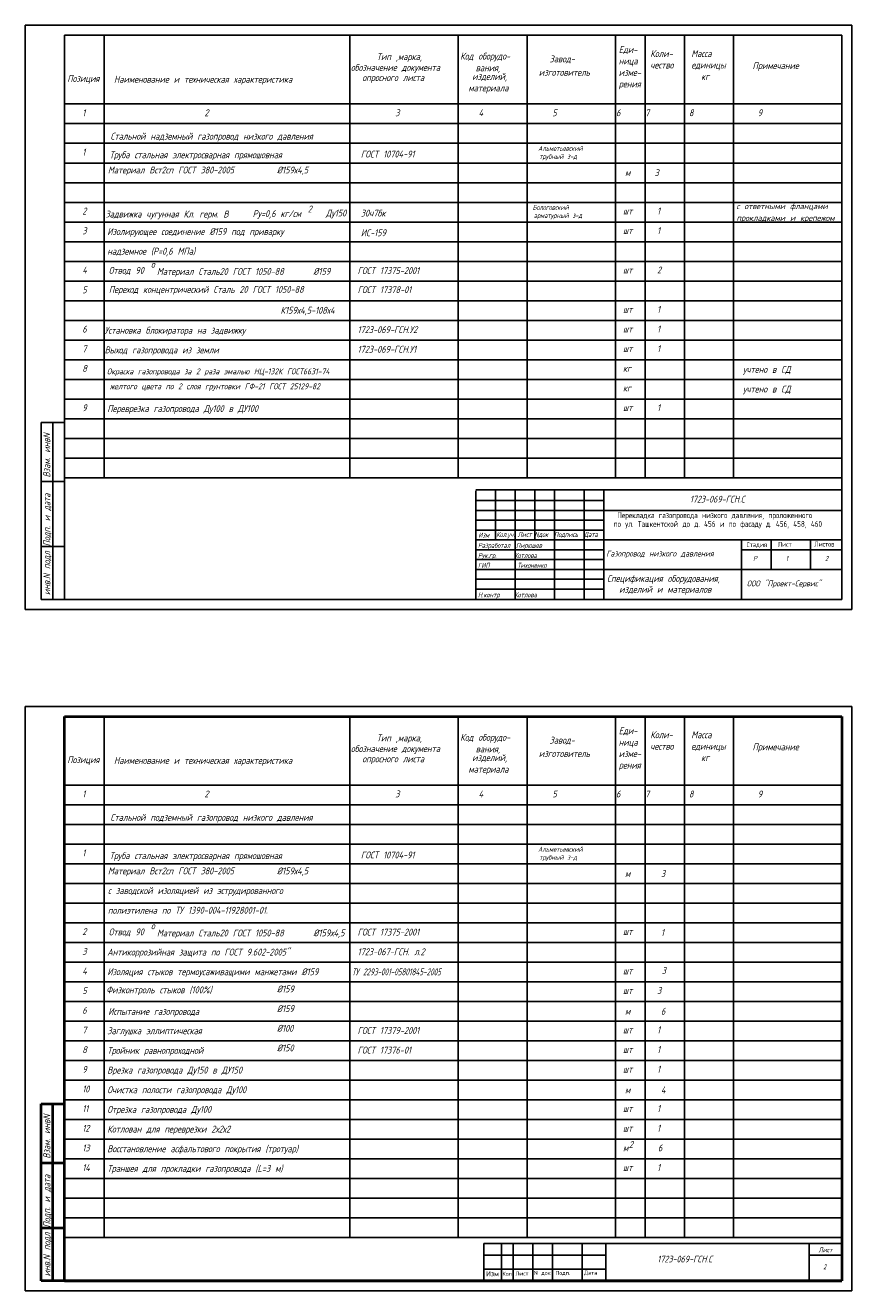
# Model space of a CAD drawing. Header units: millimetres. Extents: x 4326 to 6216, y -75 to 569.
# Tile 3 of 3: x 5796 to 6216, y -75 to 569. Entities that reach past the tile are written whole.
import ezdxf

# ---------------------------------------------------------------- set-up
doc = ezdxf.new("R2010")
doc.units = ezdxf.units.MM
doc.layers.add('G', color=3, linetype='Continuous')
doc.layers.add('temp', color=7, linetype='Continuous')
doc.styles.get("Standard").update_dxf_attribs({"font": 'txt.shx', "width": 0.75, "oblique": 15, "height": 3.5})
doc.styles.add('style2', font='simplex.shx', dxfattribs={"width": 0.75, "oblique": 15, "height": 3.5})

msp = doc.modelspace()

# ---------------------------------------------------------------- linework, layer by layer
for p, q in [((5795.98, 271.74), (5795.98, 568.74)), ((5795.98, 568.74), (6215.98, 568.74)), ((6215.98, 568.74), (6215.98, 271.74)), ((5815.98, 276.74), (5815.98, 563.74)), ((5815.98, 563.74), (6210.98, 563.74)), ((5835.98, 338.74), (5835.98, 563.74)), ((5960.98, 338.74), (5960.98, 563.74)), ((6015.98, 338.74), (6015.98, 563.74)), ((6050.98, 338.74), (6050.98, 563.74)), ((6095.98, 338.74), (6095.98, 563.74)), ((6110.98, 338.74), (6110.98, 563.74)), ((6130.98, 338.74), (6130.98, 563.74)), ((6155.98, 338.74), (6155.98, 563.74)), ((6210.98, 563.74), (6210.98, 276.74)), ((5815.98, 528.74), (6210.98, 528.74)), ((5815.98, 518.74), (6210.98, 518.74)), ((5815.98, 508.74), (6210.98, 508.74)), ((5815.98, 498.74), (6210.98, 498.74)), ((5815.98, 488.74), (6210.98, 488.74)), ((5815.98, 478.74), (6210.98, 478.74)), ((5815.98, 468.74), (6210.98, 468.74)), ((5815.98, 458.74), (6210.98, 458.74)), ((5815.98, 448.74), (6210.98, 448.74)), ((5815.98, 438.74), (6210.98, 438.74)), ((5815.98, 428.74), (6210.98, 428.74)), ((5815.98, 418.74), (6210.98, 418.74)), ((5815.98, 408.74), (6210.98, 408.74)), ((5815.98, 398.74), (6210.98, 398.74)), ((5815.98, 388.74), (6210.98, 388.74)), ((5815.98, 378.74), (6210.98, 378.74)), ((5803.98, 366.74), (5815.98, 366.74)), ((5803.98, 276.74), (5803.98, 366.74)), ((5809.98, 276.74), (5809.98, 366.74)), ((5815.98, 368.74), (6210.98, 368.74)), ((5815.98, 358.74), (6210.98, 358.74)), ((5815.98, 348.74), (6210.98, 348.74)), ((5803.98, 336.74), (5815.98, 336.74)), ((5815.98, 338.74), (6210.98, 338.74)), ((6024.98, 332.53), (6210.98, 332.53)), ((6024.98, 276.74), (6024.98, 332.13)), ((6034.98, 307.13), (6034.98, 332.13)), ((6044.98, 276.74), (6044.98, 332.13)), ((6054.98, 307.13), (6054.98, 332.13)), ((6064.98, 276.74), (6064.98, 332.13)), ((6079.98, 276.74), (6079.98, 332.13)), ((6089.98, 276.74), (6089.98, 332.13)), ((6024.98, 327.13), (6089.98, 327.13)), ((6024.98, 322.13), (6210.98, 322.13)), ((6024.98, 317.13), (6089.98, 317.13)), ((6024.98, 312.13), (6089.98, 312.13)), ((5803.98, 303.74), (5815.98, 303.74)), ((6024.98, 307.13), (6210.98, 307.13)), ((6159.98, 307.13), (6159.98, 276.74)), ((6175.05, 307.22), (6175.05, 292.18)), ((6195.05, 307.22), (6195.05, 292.18)), ((6024.98, 302.13), (6089.98, 302.13)), ((6024.98, 297.13), (6089.98, 297.13)), ((6159.98, 302.13), (6210.98, 302.13)), ((6024.98, 292.13), (6210.98, 292.13)), ((6024.98, 287.13), (6089.98, 287.13)), ((5815.98, 276.74), (5803.98, 276.74)), ((6210.98, 276.74), (5815.98, 276.74)), ((6024.98, 282.13), (6089.98, 282.13)), ((6215.98, 271.74), (5795.98, 271.74)), ((5795.98, 271.74), (5795.98, 271.74)), ((5795.98, -74.58), (5795.98, 222.42)), ((5795.98, 222.42), (6215.98, 222.42)), ((6215.98, 222.42), (6215.98, -74.58)), ((5835.98, -47.58), (5835.98, 217.42)), ((5960.98, -47.58), (5960.98, 217.42)), ((6015.98, -47.58), (6015.98, 217.42)), ((6050.98, -47.58), (6050.98, 217.42)), ((6095.98, -47.58), (6095.98, 217.42)), ((6110.98, -47.58), (6110.98, 217.42)), ((6130.98, -47.58), (6130.98, 217.42)), ((6155.98, -47.58), (6155.98, 217.42)), ((5815.98, 182.42), (6210.98, 182.42)), ((5815.98, 172.42), (6210.98, 172.42)), ((5815.98, 162.42), (6210.98, 162.42)), ((5815.98, 152.42), (6210.98, 152.42)), ((5815.98, 142.42), (6210.98, 142.42)), ((5815.98, 132.42), (6210.98, 132.42)), ((5815.98, 122.42), (6210.98, 122.42)), ((5815.98, 112.42), (6210.98, 112.42)), ((5815.98, 102.42), (6210.98, 102.42)), ((5815.98, 92.42), (6210.98, 92.42)), ((5815.98, 82.42), (6210.98, 82.42)), ((5815.98, 72.42), (6210.98, 72.42)), ((5815.98, 62.42), (6210.98, 62.42)), ((5815.98, 52.42), (6210.98, 52.42)), ((5815.98, 42.42), (6210.98, 42.42)), ((5815.98, 32.42), (6210.98, 32.42)), ((5815.98, 22.42), (6210.98, 22.42)), ((5815.98, 12.42), (6210.98, 12.42)), ((5815.98, 2.42), (6210.98, 2.42)), ((5815.98, -7.58), (6210.98, -7.58)), ((5815.98, -17.58), (6210.98, -17.58)), ((5815.98, -27.58), (6210.98, -27.58)), ((5815.98, -37.58), (6210.98, -37.58)), ((5815.98, -47.58), (6210.98, -47.58)), ((6028.98, -50.58), (6210.98, -50.58)), ((6028.98, -69.58), (6028.98, -50.58)), ((6037.98, -69.58), (6037.98, -50.58)), ((6043.98, -69.58), (6043.98, -50.58)), ((6053.98, -69.58), (6053.98, -50.58)), ((6063.98, -69.58), (6063.98, -50.58)), ((6078.98, -69.58), (6078.98, -50.58)), ((6090.98, -69.58), (6090.98, -50.58)), ((6028.98, -56.58), (6090.98, -56.58)), ((6028.98, -63.58), (6090.98, -63.58)), ((6215.98, -74.58), (5795.98, -74.58)), ((5795.98, -74.58), (5795.98, -74.58))]:
    msp.add_line(p, q)
at = {"lineweight": 40}
for p, q in [((5815.98, -69.58), (5815.98, 217.42)), ((5815.98, 217.42), (6210.98, 217.42)), ((6210.98, 217.42), (6210.98, -69.58)), ((5803.98, -69.58), (5803.98, 20.42)), ((5803.98, 20.42), (5815.98, 20.42)), ((5809.98, -69.58), (5809.98, 20.42)), ((5803.98, -9.58), (5815.98, -9.58)), ((5803.98, -42.58), (5815.98, -42.58)), ((5815.98, -69.58), (5803.98, -69.58))]:
    msp.add_line(p, q, dxfattribs=at)
at = {"lineweight": 50}
msp.add_line((6210.98, -69.58), (5815.98, -69.58), dxfattribs=at)
at = {"layer": 'temp', "color": 5, "linetype": 'Continuous', "lineweight": -3}
for p, q in [((6194.41, -50.58), (6194.41, -69.58)), ((6194.41, -56.58), (6210.98, -56.58))]:
    msp.add_line(p, q, dxfattribs=at)

# ---------------------------------------------------------------- texts
at = {"oblique": 15}
for s, height, width, p in [('Тип ,марка,', 3.5, 0.75, (5974.57, 551.03)), ('Код оборудо-', 3.5, 0.75, (6017.01, 551.32)), ('Завод-', 3.5, 0.75, (6062.42, 549.89)), ('Еди-', 3.5, 0.75, (6097.58, 554.66)), ('Коли-', 3.5, 0.75, (6113.62, 552.62)), ('Масса', 3.5, 0.75, (6134.45, 552.62)), ('обозначение документа', 3.5, 0.75, (5961.44, 545.57)), ('вания,', 3.5, 0.75, (6024.89, 545.38)), ('ница', 3.5, 0.75, (6097.58, 548.83)), ('чество', 3.5, 0.75, (6113.62, 546.78)), ('единицы', 3.5, 0.75, (6134.45, 546.78)), ('Примечание', 3.5, 0.75, (6165.57, 546.48)), ('Позиция', 3.5, 0.75, (5817.31, 539.95)), ('Наименование и техническая характеристика      ', 3.5, 0.75, (5841.04, 539.56)), ('опросного листа', 3.5, 0.75, (5967.25, 540.4)), ('изделий,', 3.5, 0.75, (6023.09, 540.96)), ('изготовитель', 3.5, 0.75, (6056.96, 543.07)), ('изме-', 3.5, 0.75, (6097.58, 543)), ('  кг', 3.5, 0.75, (6134.45, 540.95)), ('материала', 3.5, 0.75, (6021.16, 535.13)), ('рения', 3.5, 0.75, (6097.58, 537.16)), ('1', 3.5, 0.75, (5824.94, 522.53)), ('2', 3.5, 0.75, (5887.03, 522.53)), ('3                4              5            6     7        8             9', 3.5, 0.75, (5983.99, 522.53)), ('1', 3.5, 0.75, (5824.94, 502.53)), ('Труба стальная электросварная прямошовная', 3.5, 0.75, (5838.79, 501.16)), ('ГОСТ 10704-91', 3.5, 0.75, (5966.52, 501.52)), ('Материал Вст2сп ГОСТ 380-2005     ', 3.5, 0.75, (5837.96, 493.42)), ('%%C159х4,5', 3.5, 0.75, (5923.87, 493.42)), ('2', 3.5, 0.75, (5824.94, 472.53)), ('2', 3.5, 0.75, (5939.54, 473.58)), ('с ответными фланцами', 3, 0.8, (6157.44, 475.28)), ('Задвижка чугунная Кл. герм. В  ', 3.5, 0.75, (5836.7, 471.03)), ('Ру=0,6 кг/см          ', 3.5, 0.75, (5911.53, 471.26)), ('Ду150', 3.5, 0.75, (5948.79, 471.56)), ('30ч7бк', 3.5, 0.75, (5966.52, 471.52)), ('прокладками и крепежом', 3, 0.8, (6157.44, 469.28)), ('3', 3.5, 0.75, (5824.94, 462.53)), ('Изолирующее соединение %%C159 под приварку ', 3.5, 0.75, (5837.65, 462.15)), ('ИС-159', 3.5, 0.75, (5966.52, 461.52)), ('надземное (Р=0,6 МПа)', 3.5, 0.75, (5837.65, 452.15)), ('4', 3.5, 0.75, (5824.94, 442.53)), ('Отвод 90  ', 3.5, 0.75, (5838.4, 442.4)), ('Материал Сталь20 ГОСТ 1050-88', 3.5, 0.75, (5862.88, 441.85)), ('%%C159', 3.5, 0.75, (5942.36, 441.9)), ('5', 3.5, 0.75, (5824.94, 432.53)), ('6', 3.5, 0.75, (5824.94, 412.53)), ('7', 3.5, 0.75, (5824.94, 402.53)), ('8', 3.5, 0.75, (5824.94, 392.53)), ('Окраска газопровода за 2 раза эмалью НЦ-132К ГОСТ6631-74', 3, 0.75, (5837.46, 391.29)), ('9', 3.5, 0.75, (5824.94, 372.53)), ('Переврезка газопровода Ду100 в ДУ100', 3.5, 0.75, (5837.65, 372.15)), ('Газопровод низкого давления', 3, 0.75, (6091.23, 298.68)), ('Спецификация оборудования,', 3.5, 0.75, (6091.64, 285.77)), ('изделий и материалов', 3.5, 0.75, (6097.79, 280.25)), ('ООО "Проект-Сервис"', 3, 0.75, (6162.66, 283.49)), ('1', 3.5, 0.75, (5824.94, 146.21)), ('Труба стальная электросварная прямошовная', 3.5, 0.75, (5838.79, 144.84)), ('ГОСТ 10704-91', 3.5, 0.75, (5966.52, 145.2)), ('Материал Вст2сп ГОСТ 380-2005     ', 3.5, 0.75, (5837.96, 137.09)), ('%%C159х4,5', 3.5, 0.75, (5923.87, 137.09)), ('с заводской изоляцией из эструдированного ', 3.5, 0.75, (5837.96, 127.09)), ('полиэтилена по ТУ 1390-004-11928001-01. ', 3.5, 0.75, (5837.96, 117.09)), ('2', 3.5, 0.75, (5824.94, 106.21)), ('Отвод 90  ', 3.5, 0.75, (5838.4, 106.08)), ('Материал Сталь20 ГОСТ 1050-88', 3.5, 0.75, (5862.88, 105.53)), ('%%C159х4,5', 3.5, 0.75, (5942.36, 105.58)), ('3', 3.5, 0.75, (5824.94, 96.21)), ('Антикоррозийная защита по ГОСТ 9.602-2005"', 3.5, 0.75, (5837.65, 95.82)), ('4', 3.5, 0.75, (5824.94, 86.21)), ('Изоляция стыков термоусаживащими манжетами %%C159', 3.5, 0.75, (5837.65, 85.82)), ('ТУ 2293-001-05801845-2005', 3.5, 0.6, (5961.97, 85.76)), ('5', 3.5, 0.75, (5824.94, 76.21)), ('Физконтроль стыков (100%%%)', 3.5, 0.75, (5837.12, 76.62)), ('%%C159', 3.5, 0.75, (5923.87, 77.09)), ('6', 3.5, 0.75, (5824.94, 66.21)), ('%%C159', 3.5, 0.75, (5923.87, 67.09)), ('7', 3.5, 0.75, (5824.94, 56.21)), ('Заглушка эллиптическая', 3.5, 0.75, (5837.65, 55.82)), ('%%C100', 3.5, 0.75, (5923.87, 57.09)), ('8', 3.5, 0.75, (5824.94, 46.21)), ('Тройник равнопроходной ', 3.5, 0.75, (5837.65, 45.82)), ('%%C150', 3.5, 0.75, (5923.87, 47.09)), ('9', 3.5, 0.75, (5824.94, 36.21)), ('Врезка газопровода Ду150 в ДУ150', 3.5, 0.75, (5837.65, 35.82)), ('10', 3.5, 0.75, (5824.94, 26.21)), ('Очистка полости газопровода Ду100', 3.5, 0.75, (5837.65, 25.82)), ('11', 3.5, 0.75, (5824.94, 16.21)), ('Отрезка газопровода Ду100', 3.5, 0.75, (5837.65, 15.82)), ('12', 3.5, 0.75, (5824.94, 6.21)), ('Котлован для переврезки 2х2х2', 3.5, 0.75, (5837.65, 5.82)), ('13', 3.5, 0.75, (5824.94, -3.79)), ('Восстановление асфальтового покрытия (тротуар)', 3.5, 0.75, (5837.65, -4.18)), ('14', 3.5, 0.75, (5824.94, -13.79)), ('Траншея для прокладки газопровода (L=3 м)', 3.5, 0.75, (5837.65, -14.18))]:
    msp.add_text(s, height=height, dxfattribs=dict(at, width=width)).set_placement(p)
at = {"linetype": 'ByBlock', "ltscale": 0.5, "oblique": 15, "width": 0.75}
for s, height, p in [('Стальной надземный газопровод низкого давления ', 3.5, (5839.26, 510.61)), ('Альметьевский', 2.5, (6056.65, 504.92)), ('трубный з-д', 2.5, (6057.19, 500.81)), ('3', 3.5, (6115.78, 492.06)), ('м', 3.5, (6100.78, 492.06)), ('Бологовский', 2.5, (6053.83, 474.92)), ('шт     1', 3.5, (6099.75, 472.6)), ('арматурный з-д', 2.5, (6054.36, 470.81)), ('шт     1', 3.5, (6099.75, 462.6)), ('о', 3.5, (5859.84, 445.5)), ('ГОСТ 17375-2001', 3.5, (5964.85, 442.29)), ('шт     2', 3.5, (6099.75, 442.6)), ('шт     1', 3.5, (6099.75, 422.6)), ('Установка блокиратора на задвижку', 3.5, (5836.3, 411.96)), ('1723-069-ГСН.У2', 3.5, (5964.85, 412.29)), ('шт     1', 3.5, (6099.75, 412.6)), ('Выход газопровода из земли', 3.5, (5836.3, 401.96)), ('1723-069-ГСН.У1', 3.5, (5964.85, 402.29)), ('шт     1', 3.5, (6099.75, 402.6)), ('кг', 3.5, (6099.75, 392.6)), ('учтено в СД', 3.5, (6160.78, 392.06)), ('кг', 3.5, (6099.75, 382.6)), ('учтено в СД', 3.5, (6160.78, 382.06)), ('шт     1', 3.5, (6099.75, 372.6)), ('Стальной подземный газопровод низкого давления ', 3.5, (5839.26, 164.29)), ('Альметьевский', 2.5, (6056.65, 148.6)), ('трубный з-д', 2.5, (6057.19, 144.49)), ('м', 3.5, (6100.78, 135.74)), ('3', 3.5, (6119.05, 135.74)), ('о', 3.5, (5859.84, 109.17)), ('ГОСТ 17375-2001', 3.5, (5964.85, 105.97)), ('шт ', 3.5, (6099.75, 106.28)), ('1', 3.5, (6119.05, 105.74)), ('1723-067-ГСН. л.2', 3.5, (5964.85, 95.97)), ('шт', 3.5, (6099.75, 86.28)), ('3', 3.5, (6119.44, 86.47)), ('шт     3', 3.5, (6099.75, 76.28)), ('Испытание газопровода ', 3.5, (5838.12, 65.64)), ('м', 3.5, (6100.78, 65.74)), ('6', 3.5, (6119.05, 65.74)), ('ГОСТ 17379-2001', 3.5, (5964.85, 55.97)), ('шт     1', 3.5, (6099.75, 56.28)), ('ГОСТ 17376-01 ', 3.5, (5964.85, 45.97)), ('шт     1', 3.5, (6099.75, 46.28)), ('шт     1', 3.5, (6099.75, 36.28)), ('м', 3.5, (6100.78, 25.74)), ('4', 3.5, (6119.05, 25.74)), ('шт     1', 3.5, (6099.75, 16.28)), ('шт     1', 3.5, (6099.75, 6.28)), ('2', 3.5, (6102.75, -2.01)), ('м', 3.5, (6099.75, -3.72)), ('6', 3.5, (6117.5, -3.72)), ('шт     1', 3.5, (6099.75, -13.72))]:
    msp.add_text(s, height=height, dxfattribs=at).set_placement(p)
at = {"ltscale": 0.5, "oblique": 15, "width": 0.75}
for s, height, p in [('Переход концентрический Сталь 20 ГОСТ 1050-88', 3.5, (5838.46, 432.71)), ('ГОСТ 17378-01', 3.5, (5964.87, 432.58)), ('К159х4,5-108х4', 3.5, (5925.7, 422.12)), ('желтого цвета по 2 слоя грунтовки ГФ-21 ГОСТ 25129-82', 3, (5838.94, 383.7))]:
    msp.add_text(s, height=height, dxfattribs=at).set_placement(p)
at = {"oblique": 15, "width": 0.75}
for s, p in [('Взам. инвN', (5808.64, 338.86)), ('инв.N подл Подп. и дата', (5808.68, 279.07))]:
    msp.add_text(s, height=3.5, rotation=90, dxfattribs=at).set_placement(p)
at = {"color": 7, "linetype": 'Continuous', "width": 0.7}
for s, p in [('по ул. Ташкентской до д. 456 и по фасаду д. 456, 458, 460', (6094.99, 313.74)), ('Перекладка газопровода низкого давления, проложенного', (6096.84, 318.18))]:
    msp.add_text(s, height=3, dxfattribs=at).set_placement(p)
at = {"style": 'style2', "oblique": 15, "width": 0.75}
for s, p in [('Изм', (6026.25, 308.32)), ('Кол.уч. Лист Nдок  Подпись  Дата', (6035.32, 308.64)), ('Р', (6165.88, 296.52)), ('1', (6182.46, 296.42)), ('2', (6202.46, 296.42))]:
    msp.add_text(s, height=2.5, dxfattribs=at).set_placement(p)
at = {"lineweight": 30, "style": 'style2', "oblique": 15, "width": 0.75}
for s, p in [('Разработал  Пирюшев', (6026.04, 303.08)), ('Рук.гр.      Котлова', (6026.05, 297.96)), ('ГИП', (6026.05, 292.96)), ('Тихоненко', (6046.05, 292.96)), ('Н.контр     Котлова', (6026.05, 277.96))]:
    msp.add_text(s, height=2.5, dxfattribs=at).set_placement(p)
at = {"style": 'style2', "width": 0.75}
for s, p in [('Стадия', (6162.56, 303.49)), ('Лист', (6178.46, 303.62)), ('Листов', (6197, 303.75))]:
    msp.add_text(s, height=2.5, dxfattribs=at).set_placement(p)
at = {"lineweight": 40, "oblique": 15, "width": 0.75}
for s, p in [('Тип ,марка,', (5974.57, 204.7)), ('Код оборудо-', (6017.01, 204.99)), ('Завод-', (6062.42, 203.57)), ('Еди-', (6097.58, 208.34)), ('Коли-', (6113.62, 206.29)), ('Масса', (6134.45, 206.29)), ('обозначение документа', (5961.44, 199.25)), ('вания,', (6024.89, 199.06)), ('ница', (6097.58, 202.51)), ('чество', (6113.62, 200.46)), ('единицы', (6134.45, 200.46)), ('Примечание', (6165.57, 200.15)), ('Позиция', (5817.31, 193.63)), ('Наименование и техническая характеристика      ', (5841.04, 193.24)), ('опросного листа', (5967.25, 194.07)), ('изделий,', (6023.09, 194.64)), ('изготовитель', (6056.96, 196.74)), ('изме-', (6097.58, 196.67)), ('рения', (6097.58, 190.84)), ('  кг', (6134.45, 194.63)), ('материала', (6021.16, 188.8))]:
    msp.add_text(s, height=3.5, dxfattribs=at).set_placement(p)
at = {"lineweight": 30, "oblique": 15, "width": 0.75}
for s, p in [('1', (5824.94, 176.21)), ('2', (5887.03, 176.21)), ('3                4              5            6     7        8             9', (5983.99, 176.21))]:
    msp.add_text(s, height=3.5, dxfattribs=at).set_placement(p)
at = {"lineweight": 40, "oblique": 15, "width": 0.75}
for s, p in [('Взам. инвN', (5808.64, -7.46)), ('инв.N подл Подп. и дата', (5808.68, -67.26))]:
    msp.add_text(s, height=3.5, rotation=90, dxfattribs=at).set_placement(p)
at = {"lineweight": 50, "style": 'style2', "oblique": 15, "width": 0.75}
for s, p in [('Лист', (6199.13, -55.06)), ('2', (6201.56, -63.66))]:
    msp.add_text(s, height=2.5, dxfattribs=at).set_placement(p)
for s, height, p in [('Изм', 2.5, (6030.16, -67.24)), ('Кол', 2, (6038.46, -66.95)), ('Лист', 2, (6045.07, -66.85)), ('N док', 2, (6054.47, -66.55)), ('Подп.', 2, (6065.44, -66.55)), ('Дата', 2, (6079.98, -66.45))]:
    msp.add_text(s, height=height).set_placement(p)
at = {"layer": 'G', "color": 1, "lineweight": 30, "ltscale": 0.5, "oblique": 15, "width": 0.75}
for p in [(6133.77, 326.12), (6117.2, -60.23)]:
    msp.add_text('1723-069-ГСН.С', height=3.43, dxfattribs=at).set_placement(p)

doc.saveas('drawing.dxf')
